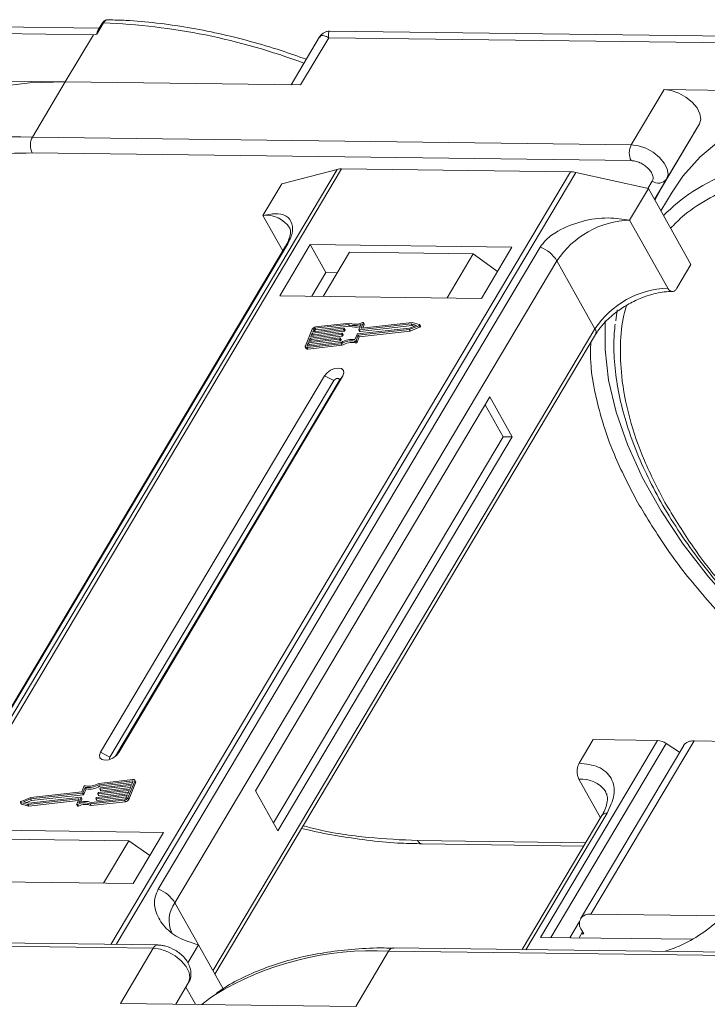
# Model space of a CAD drawing. Header units: millimetres. Extents: x -1190 to 891, y -97 to 1361.
# Tile 35 of 51: x 234 to 278, y 1076 to 1139. Entities that reach past the tile are written whole.
import ezdxf

# ---------------------------------------------------------------- set-up
doc = ezdxf.new("R2010")
doc.units = ezdxf.units.MM

msp = doc.modelspace()

# ---------------------------------------------------------------- linework, layer by layer
at = {"color": 7, "linetype": 'Continuous', "lineweight": 15}
for p, q in [((199.848, 1138.952), (238.38, 1138.456)), ((238.751, 1138.875), (199.92, 1139.374)), ((239.041, 1139.213), (238.611, 1138.491)), ((238.923, 1139.163), (238.662, 1138.724)), ((238.38, 1138.456), (236.571, 1135.414)), ((238.611, 1138.491), (238.38, 1138.456)), ((252.938, 1138.311), (251.104, 1135.227)), ((292.428, 1138.184), (253.597, 1138.684)), ((251.715, 1135.219), (253.524, 1138.261)), ((253.524, 1138.261), (292.057, 1137.765)), ((236.571, 1135.414), (221.426, 1135.609)), ((234.46, 1131.865), (236.571, 1135.414)), ((236.571, 1135.414), (251.715, 1135.219)), ((275.103, 1134.918), (272.992, 1131.369)), ((290.247, 1134.723), (275.103, 1134.918)), ((277.376, 1132.708), (274.99, 1128.696)), ((275.265, 1129.159), (277.376, 1132.708)), ((272.992, 1131.369), (234.46, 1131.865)), ((234.447, 1130.844), (272.979, 1130.348)), ((254.064, 1129.788), (224.507, 1080.094)), ((224.778, 1080.09), (254.357, 1129.821)), ((269.078, 1129.631), (239.5, 1079.901)), ((239.856, 1079.896), (269.413, 1129.59)), ((250.497, 1128.849), (254.064, 1129.788)), ((254.357, 1129.821), (269.078, 1129.631)), ((269.413, 1129.59), (274.091, 1128.545)), ((249.291, 1126.821), (250.497, 1128.849)), ((274.343, 1129.022), (274.063, 1128.551)), ((274.484, 1127.845), (275.265, 1129.159)), ((272.885, 1126.517), (274.091, 1128.545)), ((274.091, 1128.545), (276.831, 1123.655)), ((274.484, 1127.844), (274.99, 1128.696)), ((274.99, 1128.696), (274.511, 1127.796)), ((275.612, 1128.328), (274.892, 1127.116)), ((249.291, 1126.821), (250.566, 1124.545)), ((275.336, 1122.142), (272.885, 1126.517)), ((226.307, 1083.673), (250.884, 1124.995)), ((250.742, 1124.842), (226.165, 1083.521)), ((267.135, 1124.786), (242.558, 1083.464)), ((252.334, 1124.942), (250.374, 1121.647)), ((265.311, 1124.775), (252.334, 1124.942)), ((252.334, 1124.942), (253.343, 1123.141)), ((254.865, 1124.45), (253.176, 1121.611)), ((262.828, 1124.347), (254.865, 1124.45)), ((261.139, 1121.508), (262.828, 1124.347)), ((262.828, 1124.347), (264.387, 1123.222)), ((263.351, 1121.48), (265.311, 1124.775)), ((243.628, 1082.573), (268.205, 1123.895)), ((270.656, 1119.52), (268.205, 1123.895)), ((253.343, 1123.141), (252.439, 1121.62)), ((254.08, 1123.131), (253.343, 1123.141)), ((275.926, 1122.134), (276.831, 1123.655)), ((250.374, 1121.647), (263.351, 1121.48)), ((272.08, 1120.745), (271.993, 1120.035)), ((258.89, 1119.926), (255.638, 1119.558)), ((255.809, 1119.819), (255.751, 1119.922)), ((259.349, 1119.806), (258.89, 1119.926)), ((270.656, 1119.52), (246.079, 1078.198)), ((252.456, 1119.493), (252.02, 1118.432)), ((254.467, 1119.468), (252.458, 1119.241)), ((252.494, 1119.329), (254.504, 1119.556)), ((252.567, 1119.506), (252.494, 1119.329)), ((252.515, 1119.138), (254.525, 1119.365)), ((252.624, 1119.403), (252.567, 1119.506)), ((252.599, 1119.341), (252.624, 1119.403)), ((254.805, 1119.801), (252.64, 1119.556)), ((252.64, 1119.556), (252.698, 1119.454)), ((254.876, 1119.894), (252.677, 1119.645)), ((252.698, 1119.454), (254.862, 1119.698)), ((254.525, 1119.365), (254.467, 1119.468)), ((254.522, 1119.537), (254.504, 1119.493)), ((254.562, 1119.39), (254.504, 1119.493)), ((254.58, 1119.435), (254.522, 1119.537)), ((254.58, 1119.447), (254.523, 1119.55)), ((254.562, 1119.39), (254.58, 1119.435)), ((254.862, 1119.698), (254.805, 1119.801)), ((255.382, 1119.192), (258.722, 1119.57)), ((255.429, 1119.113), (258.709, 1119.484)), ((255.472, 1119.476), (255.613, 1119.818)), ((255.472, 1119.464), (255.53, 1119.361)), ((255.486, 1119.01), (258.766, 1119.381)), ((258.832, 1119.835), (255.491, 1119.457)), ((255.549, 1119.354), (255.491, 1119.457)), ((255.549, 1119.354), (258.889, 1119.732)), ((255.751, 1119.897), (255.62, 1119.577)), ((255.63, 1119.558), (255.62, 1119.577)), ((255.715, 1119.567), (255.809, 1119.794)), ((255.751, 1119.897), (255.809, 1119.794)), ((258.709, 1119.484), (259.315, 1119.724)), ((258.766, 1119.381), (258.709, 1119.484)), ((258.722, 1119.57), (259.168, 1119.747)), ((258.766, 1119.381), (259.373, 1119.622)), ((259.168, 1119.747), (258.832, 1119.835)), ((258.889, 1119.732), (258.832, 1119.835)), ((258.889, 1119.732), (259.035, 1119.694)), ((259.315, 1119.724), (259.373, 1119.622)), ((259.423, 1119.691), (259.366, 1119.794)), ((246.199, 1077.985), (270.687, 1119.158)), ((252.168, 1118.407), (254.332, 1118.652)), ((254.213, 1118.849), (252.203, 1118.622)), ((252.239, 1118.71), (254.249, 1118.937)), ((252.33, 1118.931), (252.239, 1118.71)), ((252.261, 1118.519), (254.271, 1118.746)), ((254.34, 1119.158), (252.33, 1118.931)), ((252.388, 1118.828), (252.33, 1118.931)), ((252.344, 1118.722), (252.388, 1118.828)), ((252.367, 1119.02), (254.377, 1119.247)), ((252.458, 1119.241), (252.367, 1119.02)), ((252.388, 1118.828), (254.398, 1119.055)), ((252.515, 1119.138), (252.458, 1119.241)), ((252.472, 1119.031), (252.515, 1119.138)), ((254.271, 1118.746), (254.213, 1118.849)), ((254.268, 1118.918), (254.25, 1118.874)), ((254.308, 1118.771), (254.25, 1118.874)), ((254.326, 1118.828), (254.268, 1118.931)), ((254.326, 1118.815), (254.268, 1118.918)), ((254.308, 1118.771), (254.326, 1118.815)), ((254.398, 1119.055), (254.34, 1119.158)), ((254.395, 1119.228), (254.377, 1119.184)), ((254.435, 1119.081), (254.377, 1119.184)), ((254.453, 1119.137), (254.395, 1119.24)), ((254.453, 1119.125), (254.395, 1119.228)), ((254.435, 1119.081), (254.453, 1119.125)), ((255.192, 1118.722), (255.25, 1118.619)), ((255.205, 1118.825), (255.345, 1119.167)), ((255.288, 1118.771), (255.429, 1119.113)), ((255.346, 1118.668), (255.288, 1118.771)), ((255.346, 1118.668), (255.486, 1119.01)), ((255.486, 1119.01), (255.429, 1119.113)), ((252.019, 1118.358), (252.077, 1118.255)), ((252.203, 1118.622), (252.13, 1118.445)), ((252.13, 1118.445), (252.152, 1118.407)), ((252.131, 1118.318), (254.33, 1118.567)), ((252.189, 1118.215), (252.131, 1118.318)), ((252.189, 1118.215), (254.388, 1118.464)), ((252.261, 1118.519), (252.203, 1118.622)), ((252.217, 1118.412), (252.261, 1118.519)), ((254.388, 1118.464), (254.33, 1118.567)), ((253.257, 1116.501), (238.842, 1092.265)), ((253.852, 1116.187), (239.437, 1091.951)), ((239.814, 1092.015), (254.188, 1116.182)), ((240.022, 1092.25), (254.437, 1116.486)), ((253.257, 1116.501), (253.852, 1116.187)), ((254.437, 1116.486), (254.188, 1116.182)), ((263.888, 1115.138), (248.81, 1089.786)), ((265.33, 1112.564), (263.888, 1115.138)), ((264.74, 1112.572), (263.587, 1114.631)), ((249.964, 1087.728), (264.74, 1112.572)), ((250.252, 1087.213), (265.33, 1112.564)), ((265.33, 1112.564), (264.74, 1112.572)), ((274.685, 1093.025), (267.146, 1080.35)), ((267.812, 1080.341), (275.242, 1092.834)), ((269.633, 1091.557), (270.537, 1093.078)), ((276.361, 1092.704), (269.727, 1081.55)), ((270.392, 1081.841), (277.026, 1092.995)), ((270.537, 1093.078), (274.685, 1093.025)), ((276.098, 1092.262), (275.242, 1092.834)), ((285.821, 1092.882), (277.026, 1092.995)), ((239.437, 1091.951), (238.842, 1092.265)), ((240.022, 1092.25), (239.869, 1092.063)), ((240.892, 1090.424), (238.727, 1090.18)), ((238.785, 1090.077), (238.727, 1090.18)), ((240.928, 1090.513), (238.729, 1090.264)), ((238.785, 1090.077), (240.9, 1090.316)), ((240.82, 1090.121), (238.81, 1089.894)), ((238.846, 1089.982), (240.856, 1090.209)), ((240.604, 1089.338), (241.04, 1090.399)), ((240.661, 1089.235), (241.098, 1090.296)), ((240.729, 1089.9), (240.82, 1090.121)), ((240.856, 1090.209), (240.929, 1090.386)), ((240.922, 1090.37), (240.892, 1090.424)), ((241.098, 1090.37), (241.04, 1090.473)), ((241.04, 1090.399), (241.098, 1090.296)), ((269.62, 1090.536), (271.014, 1088.047)), ((237.677, 1089.639), (234.337, 1089.261)), ((237.631, 1089.718), (234.351, 1089.347)), ((234.395, 1089.158), (237.735, 1089.536)), ((237.771, 1090.06), (237.631, 1089.718)), ((237.735, 1089.536), (237.677, 1089.639)), ((237.855, 1090.006), (237.714, 1089.664)), ((237.772, 1089.561), (237.714, 1089.664)), ((237.772, 1089.561), (237.912, 1089.903)), ((237.912, 1089.903), (237.855, 1090.006)), ((240.565, 1089.502), (238.556, 1089.275)), ((238.592, 1089.363), (240.602, 1089.59)), ((238.664, 1089.603), (238.682, 1089.647)), ((238.664, 1089.591), (238.722, 1089.488)), ((240.693, 1089.812), (238.683, 1089.584)), ((238.74, 1089.481), (238.683, 1089.584)), ((238.719, 1089.673), (240.729, 1089.9)), ((238.74, 1089.481), (240.645, 1089.697)), ((238.791, 1089.913), (238.809, 1089.957)), ((238.791, 1089.9), (238.849, 1089.797)), ((238.868, 1089.791), (238.81, 1089.894)), ((238.868, 1089.791), (240.773, 1090.006)), ((240.493, 1089.325), (240.565, 1089.502)), ((240.602, 1089.59), (240.693, 1089.812)), ((248.81, 1089.786), (250.252, 1087.213)), ((233.694, 1089.037), (233.751, 1088.934)), ((233.711, 1089.025), (234.169, 1088.905)), ((233.768, 1088.922), (233.711, 1089.025)), ((234.351, 1089.347), (233.744, 1089.107)), ((233.768, 1088.922), (234.227, 1088.802)), ((234.337, 1089.261), (233.891, 1089.084)), ((233.891, 1089.084), (234.228, 1088.996)), ((234.082, 1089.034), (234.395, 1089.158)), ((234.169, 1088.905), (237.421, 1089.273)), ((234.227, 1088.802), (234.169, 1088.905)), ((234.227, 1088.802), (237.402, 1089.161)), ((234.228, 1088.996), (237.568, 1089.374)), ((234.395, 1089.158), (234.337, 1089.261)), ((237.308, 1088.934), (237.44, 1089.254)), ((237.308, 1088.909), (237.366, 1088.806)), ((237.429, 1088.8), (237.371, 1088.903)), ((237.436, 1089.246), (237.421, 1089.273)), ((237.587, 1089.355), (237.447, 1089.013)), ((237.562, 1089.05), (237.645, 1089.252)), ((237.645, 1089.264), (237.587, 1089.367)), ((237.587, 1089.355), (237.645, 1089.252)), ((238.184, 1088.937), (240.383, 1089.186)), ((238.184, 1088.937), (238.241, 1088.834)), ((238.241, 1088.834), (240.44, 1089.083)), ((238.255, 1089.03), (240.419, 1089.275)), ((238.537, 1089.294), (238.555, 1089.338)), ((238.537, 1089.281), (238.595, 1089.178)), ((238.613, 1089.172), (238.556, 1089.275)), ((238.613, 1089.172), (240.518, 1089.387)), ((240.383, 1089.186), (240.44, 1089.083)), ((240.661, 1089.235), (240.604, 1089.338)), ((266.21, 1079.557), (271.435, 1088.341)), ((271.102, 1088.196), (265.966, 1079.56)), ((242.905, 1087.104), (229.928, 1087.271)), ((240.945, 1083.808), (242.905, 1087.104)), ((232.693, 1086.673), (240.657, 1086.571)), ((239.028, 1083.833), (240.657, 1086.571)), ((240.657, 1086.571), (242.025, 1085.623)), ((270.059, 1086.442), (259.245, 1086.581)), ((259.537, 1086.366), (269.934, 1086.232)), ((227.968, 1083.975), (240.945, 1083.808)), ((243.628, 1082.573), (245.142, 1079.871)), ((269.661, 1081.362), (269.045, 1080.325)), ((278.919, 1081.731), (270.392, 1081.841)), ((269.861, 1080.698), (269.635, 1080.318)), ((269.789, 1080.827), (269.933, 1080.569)), ((203.701, 1080.15), (242.233, 1079.654)), ((242.531, 1079.862), (203.999, 1080.358)), ((267.146, 1080.35), (276.86, 1080.225)), ((269.933, 1080.569), (269.785, 1080.571)), ((242.233, 1079.654), (240.122, 1076.105)), ((245.142, 1079.871), (244.457, 1078.72)), ((245.142, 1079.871), (246.73, 1077.037)), ((255.267, 1075.91), (257.378, 1079.459)), ((257.378, 1079.459), (295.91, 1078.963)), ((296.208, 1079.171), (257.675, 1079.667)), ((275.199, 1079.441), (275.224, 1079.484)), ((244.507, 1077.444), (243.683, 1076.059)), ((243.683, 1076.059), (244.507, 1077.444)), ((244.328, 1077.143), (244.944, 1076.043)), ((240.122, 1076.105), (255.267, 1075.91))]:
    msp.add_line(p, q, dxfattribs=at)
at = {"color": 7, "linetype": 'Continuous', "lineweight": 15, "flags": 128}
for points in [[(236.571, 1135.414), (234.295, 1135.353), (232.14, 1135.11), (230.123, 1134.687), (228.26, 1134.088), (226.566, 1133.317), (225.055, 1132.38), (223.739, 1131.286), (222.628, 1130.042), (221.935, 1129.019)], [(277.376, 1132.708), (277.464, 1133.008), (277.411, 1133.362), (277.22, 1133.739), (276.91, 1134.106), (276.506, 1134.433), (276.043, 1134.691), (275.562, 1134.857), (275.103, 1134.918)], [(290.247, 1134.723), (287.972, 1134.662), (285.817, 1134.419), (283.8, 1133.996), (281.937, 1133.397), (280.243, 1132.626), (278.732, 1131.689), (277.415, 1130.595), (276.304, 1129.351), (275.612, 1128.328)], [(275.265, 1129.159), (275.353, 1129.459), (275.3, 1129.813), (275.11, 1130.19), (274.799, 1130.557), (274.395, 1130.884), (273.933, 1131.142), (273.451, 1131.308), (272.992, 1131.369)], [(250.742, 1124.842), (250.801, 1124.922), (250.884, 1124.995)], [(255.688, 1119.928), (255.703, 1119.933), (255.717, 1119.935), (255.73, 1119.935), (255.741, 1119.932), (255.748, 1119.926), (255.753, 1119.918), (255.754, 1119.908), (255.751, 1119.897)], [(287.129, 1095.081), (286.261, 1095.72), (283.951, 1097.555), (281.785, 1099.484), (279.782, 1101.49), (277.958, 1103.557), (276.329, 1105.666), (274.909, 1107.799), (273.71, 1109.938), (272.743, 1112.066), (272.015, 1114.163), (271.533, 1116.212), (271.301, 1118.195), (271.316, 1120.03)], [(254.504, 1119.556), (254.509, 1119.557), (254.514, 1119.556), (254.518, 1119.554), (254.521, 1119.552), (254.523, 1119.549), (254.524, 1119.546), (254.524, 1119.542), (254.522, 1119.537)], [(255.491, 1119.457), (255.486, 1119.457), (255.481, 1119.458), (255.477, 1119.459), (255.474, 1119.461), (255.472, 1119.464), (255.471, 1119.468), (255.471, 1119.472), (255.472, 1119.476)], [(255.62, 1119.577), (255.618, 1119.573), (255.618, 1119.569), (255.619, 1119.565), (255.621, 1119.562), (255.624, 1119.56), (255.628, 1119.559), (255.633, 1119.558), (255.638, 1119.558)], [(259.349, 1119.806), (259.36, 1119.801), (259.367, 1119.792), (259.369, 1119.781), (259.366, 1119.769), (259.358, 1119.756), (259.347, 1119.744), (259.332, 1119.733), (259.315, 1119.724)], [(259.373, 1119.622), (259.389, 1119.63), (259.404, 1119.641), (259.416, 1119.653), (259.423, 1119.666), (259.426, 1119.679), (259.424, 1119.689), (259.423, 1119.691)], [(254.249, 1118.937), (254.255, 1118.938), (254.259, 1118.937), (254.263, 1118.935), (254.266, 1118.933), (254.268, 1118.93), (254.269, 1118.927), (254.269, 1118.923), (254.268, 1118.918)], [(254.377, 1119.247), (254.382, 1119.247), (254.387, 1119.246), (254.39, 1119.245), (254.394, 1119.243), (254.396, 1119.24), (254.397, 1119.236), (254.396, 1119.232), (254.395, 1119.228)], [(252.131, 1118.318), (252.1, 1118.317), (252.072, 1118.321), (252.048, 1118.33), (252.03, 1118.344), (252.017, 1118.362), (252.011, 1118.383), (252.012, 1118.407), (252.02, 1118.432)], [(252.13, 1118.445), (252.128, 1118.436), (252.128, 1118.428), (252.13, 1118.421), (252.134, 1118.415), (252.14, 1118.411), (252.148, 1118.408), (252.157, 1118.406), (252.168, 1118.407)], [(254.437, 1116.486), (254.507, 1116.68), (254.477, 1116.846), (254.351, 1116.959), (254.149, 1117), (253.9, 1116.965), (253.643, 1116.857), (253.417, 1116.694), (253.257, 1116.501)], [(254.188, 1116.182), (254.208, 1116.238), (254.2, 1116.285), (254.164, 1116.317), (254.106, 1116.329), (254.035, 1116.319), (253.962, 1116.288), (253.898, 1116.242), (253.852, 1116.187)], [(238.842, 1092.265), (238.772, 1092.07), (238.802, 1091.904), (238.928, 1091.792), (239.131, 1091.75), (239.379, 1091.786), (239.636, 1091.894), (239.862, 1092.056), (240.022, 1092.25)], [(239.437, 1091.951), (239.417, 1091.895), (239.426, 1091.848), (239.462, 1091.816), (239.465, 1091.814)], [(240.929, 1090.386), (240.931, 1090.395), (240.932, 1090.403), (240.93, 1090.41), (240.926, 1090.416), (240.919, 1090.42), (240.911, 1090.423), (240.902, 1090.425), (240.892, 1090.424)], [(240.928, 1090.513), (240.959, 1090.514), (240.988, 1090.51), (241.011, 1090.501), (241.03, 1090.487), (241.042, 1090.469), (241.048, 1090.448), (241.047, 1090.424), (241.04, 1090.399)], [(238.683, 1089.584), (238.678, 1089.584), (238.673, 1089.585), (238.669, 1089.586), (238.666, 1089.588), (238.664, 1089.591), (238.663, 1089.595), (238.663, 1089.599), (238.664, 1089.603)], [(238.81, 1089.894), (238.805, 1089.894), (238.8, 1089.894), (238.796, 1089.896), (238.793, 1089.898), (238.791, 1089.901), (238.79, 1089.904), (238.79, 1089.908), (238.791, 1089.913)], [(233.711, 1089.025), (233.7, 1089.03), (233.693, 1089.039), (233.691, 1089.05), (233.694, 1089.062), (233.701, 1089.075), (233.713, 1089.088), (233.728, 1089.098), (233.744, 1089.107)], [(233.751, 1088.934), (233.757, 1088.927), (233.768, 1088.922)], [(237.371, 1088.903), (237.357, 1088.898), (237.342, 1088.896), (237.329, 1088.896), (237.319, 1088.899), (237.311, 1088.905), (237.306, 1088.913), (237.305, 1088.923), (237.308, 1088.934)], [(237.44, 1089.254), (237.441, 1089.258), (237.441, 1089.262), (237.44, 1089.266), (237.438, 1089.269), (237.435, 1089.271), (237.431, 1089.272), (237.426, 1089.273), (237.421, 1089.273)], [(237.568, 1089.374), (237.574, 1089.374), (237.578, 1089.373), (237.582, 1089.372), (237.585, 1089.37), (237.587, 1089.367), (237.588, 1089.363), (237.588, 1089.359), (237.587, 1089.355)], [(238.556, 1089.275), (238.55, 1089.274), (238.546, 1089.275), (238.542, 1089.277), (238.539, 1089.279), (238.536, 1089.282), (238.536, 1089.285), (238.536, 1089.289), (238.537, 1089.294)], [(237.366, 1088.806), (237.369, 1088.802), (237.376, 1088.796), (237.387, 1088.793), (237.4, 1088.793), (237.414, 1088.795), (237.429, 1088.8)], [(259.537, 1086.366), (259.537, 1086.366), (259.528, 1086.366)], [(242.233, 1079.654), (242.692, 1079.593), (243.174, 1079.426), (243.637, 1079.169), (244.041, 1078.842), (244.351, 1078.474), (244.541, 1078.097), (244.594, 1077.744), (244.507, 1077.444)], [(257.675, 1079.667), (257.675, 1079.667), (257.684, 1079.666)], [(245.351, 1076.037), (245.862, 1076.425), (246.132, 1076.614)]]:
    msp.add_lwpolyline(points, dxfattribs=at)
at = {"color": 7, "linetype": 'Continuous', "lineweight": 15}
for centre, radius, start, end in [((239.024, 1139.089), 0.126, 82.49156, 144.10364), ((237.513, 1098.27), 40.971, 69.39348, 87.86352), ((233.403, 1112.376), 19.517, 86.89523, 121.269), ((235.439, 1131.342), 1.11, 151.86538, 206.65442), ((273.971, 1130.846), 1.11, 151.86538, 206.65442), ((287.079, 1111.686), 19.517, 86.89523, 121.269), ((254.332, 1128.723), 1.098, 88.72031, 104.14409), ((269.047, 1127.994), 1.638, 77.08998, 88.8989), ((274.734, 1129.561), 0.666, 234.0762, 322.90297), ((283.581, 1118.44), 11.94, 123.74678, 135.50714), ((249.498, 1125.015), 1.817, 33.1952, 96.53301), ((273.075, 1120.69), 5.83, 91.86957, 146.65022), ((266.326, 1122.727), 2.213, 31.86898, 68.55124), ((275.526, 1116.315), 5.83, 91.86957, 146.65022), ((255.246, 1120.761), 0.943, 246.89164, 297.97103), ((252.709, 1119.36), 0.287, 96.59253, 152.29321), ((252.651, 1119.462), 0.0955, 96.59253, 152.29321), ((252.709, 1119.359), 0.0955, 96.59253, 152.29321), ((254.462, 1119.515), 0.0478, 276.59253, 332.29321), ((254.52, 1119.412), 0.0478, 276.59253, 332.29321), ((254.568, 1119.441), 0.0138, 333.02121, 26.65141), ((255.189, 1120.769), 1.042, 248.35959, 294.01857), ((255.236, 1120.617), 0.991, 247.84687, 288.77105), ((255.544, 1119.372), 0.0183, 217.91724, 283.38081), ((255.784, 1119.807), 0.0276, 333.09852, 26.5741), ((270.378, 1119.314), 0.346, 333.31625, 36.51573), ((254.208, 1118.896), 0.0478, 276.59253, 332.29321), ((254.265, 1118.793), 0.0478, 276.59253, 332.29321), ((254.313, 1118.822), 0.0138, 333.02121, 26.65141), ((254.953, 1117.58), 1.167, 78.13867, 122.23452), ((255.022, 1117.462), 1.375, 82.36132, 120.10827), ((254.335, 1119.206), 0.0478, 276.59253, 332.29321), ((255.01, 1117.477), 1.167, 78.13867, 122.23452), ((254.392, 1119.103), 0.0478, 276.59253, 332.29321), ((254.441, 1119.131), 0.0138, 333.02121, 26.65141), ((255.207, 1118.811), 0.0903, 260.49805, 333.59787), ((255.265, 1118.708), 0.0903, 260.49805, 333.59787), ((255.387, 1119.144), 0.0478, 96.59253, 152.29321), ((252.164, 1118.322), 0.11, 217.91724, 283.38081), ((274.63, 1091.956), 1.07, 55.09609, 87.03844), ((276.945, 1092.272), 0.727, 83.64232, 143.56702), ((238.038, 1091.369), 1.375, 262.36132, 300.10827), ((238.107, 1091.251), 1.167, 258.13867, 302.23452), ((241.024, 1090.333), 0.0826, 333.02121, 26.65141), ((269.782, 1088.633), 1.91, 35.13686, 94.86934), ((237.672, 1089.687), 0.0478, 276.59253, 332.29321), ((237.73, 1089.584), 0.0478, 276.59253, 332.29321), ((237.852, 1090.02), 0.0903, 80.49805, 153.59787), ((238.095, 1091.266), 1.375, 262.36132, 300.10827), ((238.725, 1089.625), 0.0478, 96.59253, 152.29321), ((238.736, 1089.499), 0.0183, 217.91724, 283.38081), ((238.852, 1089.935), 0.0478, 96.59253, 152.29321), ((238.863, 1089.809), 0.0183, 217.91724, 283.38081), ((237.814, 1088.07), 0.943, 66.89164, 117.97103), ((237.871, 1087.967), 0.943, 66.89164, 117.97103), ((237.871, 1088.062), 1.042, 68.35959, 114.01857), ((237.632, 1089.258), 0.0138, 333.02121, 26.65141), ((238.597, 1089.316), 0.0478, 96.59253, 152.29321), ((238.609, 1089.19), 0.0183, 217.91724, 283.38081), ((240.35, 1089.471), 0.287, 276.59253, 332.29321), ((240.408, 1089.369), 0.0955, 276.59253, 332.29321), ((240.408, 1089.368), 0.287, 276.59253, 332.29321), ((271.394, 1087.98), 0.363, 83.64232, 143.56702), ((259.58, 1086.729), 0.367, 203.79329, 261.81678), ((241.749, 1081.405), 2.213, 31.86898, 68.55124), ((245.166, 1081.441), 1.909, 143.64522, 203.44279), ((270.283, 1081.219), 0.631, 80.05661, 218.47393), ((242.551, 1079.516), 0.346, 93.05406, 156.53827), ((256.316, 1060.009), 19.479, 86.87659, 121.52214), ((257.707, 1079.305), 0.363, 94.95278, 154.87747)]:
    msp.add_arc(centre, radius, start, end, dxfattribs=at)
for points, knots in [([(239.34, 1139.421), (239.3, 1139.418), (239.22, 1139.413), (239.105, 1139.359), (239.001, 1139.277), (238.948, 1139.2), (238.923, 1139.163)], [0, 0, 0, 0, 0.254858, 0.509073, 0.758744, 1, 1, 1, 1]), ([(239.348, 1139.417), (239.331, 1139.418), (239.263, 1139.423), (239.15, 1139.365), (239.075, 1139.262), (239.041, 1139.213)], [0, 0, 0, 0, 0.1530543, 0.607068, 1, 1, 1, 1]), ([(252.082, 1136.87), (251.54, 1137.063), (250.335, 1137.491), (248.456, 1138.045), (246.447, 1138.546), (244.433, 1138.943), (242.435, 1139.225), (240.731, 1139.385), (239.722, 1139.401), (239.347, 1139.406)], [0, 0, 0, 0, 0.123694, 0.275342, 0.43003, 0.586973, 0.745611, 0.905547, 1, 1, 1, 1]), ([(238.611, 1138.491), (238.61, 1138.491), (238.608, 1138.491), (238.606, 1138.492), (238.602, 1138.495), (238.599, 1138.516), (238.612, 1138.601), (238.621, 1138.684), (238.662, 1138.722), (238.663, 1138.723)], [0, 0, 0, 0, 0.007214, 0.014412, 0.026801, 0.065603, 0.248401, 0.979877, 1, 1, 1, 1]), ([(253.594, 1138.684), (253.539, 1138.681), (253.421, 1138.675), (253.241, 1138.609), (253.064, 1138.49), (252.98, 1138.369), (252.937, 1138.307)], [0, 0, 0, 0, 0.212442, 0.455273, 0.721982, 1, 1, 1, 1]), ([(253.524, 1138.261), (253.423, 1138.312), (253.221, 1138.413), (253.026, 1138.428), (252.975, 1138.335), (252.956, 1138.3)], [0, 0, 0, 0, 0.384879, 0.766722, 1, 1, 1, 1]), ([(253.596, 1138.675), (253.593, 1138.678), (253.547, 1138.715), (253.506, 1138.586), (253.518, 1138.37), (253.524, 1138.261)], [0, 0, 0, 0, 0.0382084, 0.5167755, 1, 1, 1, 1]), ([(221.841, 1126.69), (222.083, 1126.937), (222.755, 1127.624), (224.138, 1128.542), (226.111, 1129.531), (228.535, 1130.296), (231.375, 1130.788), (233.433, 1130.825), (234.447, 1130.844)], [0, 0, 0, 0, 0.0892615, 0.2481902, 0.4071382, 0.6104349, 0.8081913, 1, 1, 1, 1]), ([(272.979, 1130.348), (273.067, 1130.34), (273.248, 1130.325), (273.546, 1130.22), (273.829, 1130.062), (274.072, 1129.864), (274.261, 1129.642), (274.377, 1129.412), (274.413, 1129.192), (274.366, 1129.078), (274.343, 1129.022)], [0, 0, 0, 0, 0.12225, 0.25, 0.37775, 0.5, 0.62225, 0.75, 0.87775, 1, 1, 1, 1]), ([(275.518, 1125.999), (275.759, 1126.246), (276.432, 1126.933), (277.814, 1127.851), (279.788, 1128.84), (282.211, 1129.605), (285.052, 1130.097), (287.11, 1130.134), (288.123, 1130.153)], [0, 0, 0, 0, 0.089262, 0.24819, 0.407138, 0.610435, 0.808191, 1, 1, 1, 1]), ([(250.884, 1124.995), (250.97, 1125.162), (251.189, 1125.592), (251.234, 1126.212), (250.965, 1126.738), (250.308, 1127.004), (249.632, 1126.882), (249.291, 1126.821)], [0, 0, 0, 0, 0.111335, 0.286497, 0.521289, 0.758582, 1, 1, 1, 1]), ([(272.885, 1126.517), (272.432, 1126.585), (271.448, 1126.734), (269.807, 1126.5), (268.436, 1125.954), (267.537, 1125.335), (267.252, 1124.945), (267.135, 1124.786)], [0, 0, 0, 0, 0.222481, 0.483081, 0.73977, 0.893878, 1, 1, 1, 1]), ([(251.017, 1126.012), (251.017, 1126.011), (251.048, 1125.974), (251.062, 1125.904), (251.072, 1125.661), (250.98, 1125.322), (250.866, 1125.032), (250.75, 1124.861), (250.736, 1124.841)], [0, 0, 0, 0, 0.005744, 0.3066112, 0.5316672, 0.7534528, 0.9717968, 1, 1, 1, 1]), ([(272.832, 1121.124), (273.112, 1121.268), (273.504, 1121.469), (274.094, 1121.681), (274.581, 1121.817), (275.13, 1121.914), (275.461, 1121.922), (275.628, 1121.926)], [0, 0, 0, 0, 0.294099, 0.412703, 0.605791, 0.800293, 1, 1, 1, 1]), ([(275.926, 1122.134), (275.889, 1122.083), (275.815, 1121.98), (275.675, 1121.917), (275.533, 1121.933), (275.416, 1122.017), (275.359, 1122.107), (275.336, 1122.142)], [0, 0, 0, 0, 0.214694, 0.429388, 0.644082, 0.858775, 1, 1, 1, 1]), ([(270.698, 1119.16), (270.76, 1119.264), (270.919, 1119.53), (271.264, 1119.928), (271.676, 1120.322), (272.175, 1120.725), (272.581, 1120.972), (272.832, 1121.124)], [0, 0, 0, 0, 0.149323, 0.380846, 0.555425, 0.724977, 1, 1, 1, 1]), ([(275.159, 1108.348), (274.691, 1109.247), (273.741, 1111.073), (272.817, 1113.804), (272.33, 1116.299), (272.262, 1118.504), (272.381, 1120.026), (272.62, 1120.822), (272.682, 1121.027)], [0, 0, 0, 0, 0.198524, 0.403205, 0.613647, 0.778148, 0.942668, 1, 1, 1, 1]), ([(271.947, 1119.832), (271.913, 1119.445), (271.833, 1118.526), (271.922, 1117.003), (272.18, 1115.288), (272.627, 1113.532), (273.248, 1111.751), (274.041, 1109.955), (275, 1108.156), (276.115, 1106.364), (277.379, 1104.593), (278.78, 1102.853), (280.303, 1101.16), (281.929, 1099.531), (283.622, 1097.99), (285.327, 1096.584), (286.519, 1095.661), (287.138, 1095.223), (287.191, 1095.186)], [0, 0, 0, 0, 0.0503207, 0.1196233, 0.1889785, 0.2583344, 0.327647, 0.3968804, 0.4659963, 0.5349555, 0.6037094, 0.6721769, 0.7402153, 0.8075512, 0.8735932, 0.9367934, 0.9945952, 1, 1, 1, 1]), ([(270.386, 1118.651), (270.373, 1118.239), (270.33, 1116.907), (270.824, 1114.479), (271.791, 1111.45), (272.858, 1109.393), (273.389, 1108.371)], [0, 0, 0, 0, 0.131047, 0.423394, 0.71326, 1, 1, 1, 1]), ([(273.389, 1108.371), (274.002, 1107.354), (275.243, 1105.294), (277.682, 1102.215), (280.546, 1099.191), (283.542, 1096.488), (285.688, 1094.923), (286.627, 1094.238)], [0, 0, 0, 0, 0.202029, 0.409492, 0.620744, 0.833942, 1, 1, 1, 1]), ([(287.271, 1095.321), (286.87, 1095.606), (285.622, 1096.493), (283.681, 1098.118), (281.264, 1100.354), (278.941, 1102.873), (276.796, 1105.619), (275.699, 1107.448), (275.159, 1108.348)], [0, 0, 0, 0, 0.076289, 0.237481, 0.398693, 0.604886, 0.805459, 1, 1, 1, 1]), ([(269.633, 1091.557), (269.602, 1091.495), (269.541, 1091.369), (269.5, 1091.129), (269.505, 1090.883), (269.55, 1090.678), (269.6, 1090.576), (269.62, 1090.536)], [0, 0, 0, 0, 0.214694, 0.429388, 0.644082, 0.858775, 1, 1, 1, 1]), ([(271.435, 1088.341), (271.623, 1088.74), (271.912, 1089.354), (271.891, 1090.098), (271.717, 1090.612), (271.369, 1091.029), (270.746, 1091.435), (270.071, 1091.509), (269.633, 1091.557)], [0, 0, 0, 0, 0.239457, 0.368361, 0.5, 0.631639, 0.760543, 1, 1, 1, 1]), ([(271.331, 1089.721), (271.368, 1089.656), (271.45, 1089.514), (271.469, 1089.201), (271.387, 1088.795), (271.258, 1088.449), (271.123, 1088.242), (271.091, 1088.194)], [0, 0, 0, 0, 0.209538, 0.461851, 0.698708, 0.93023, 1, 1, 1, 1]), ([(251.781, 1087.37), (251.923, 1087.335), (252.745, 1087.127), (254.233, 1086.853), (256.233, 1086.563), (258.008, 1086.4), (259.086, 1086.385), (259.53, 1086.379)], [0, 0, 0, 0, 0.052717, 0.30573, 0.561476, 0.819314, 1, 1, 1, 1]), ([(259.245, 1086.581), (258.195, 1086.631), (256.063, 1086.733), (253.565, 1087.091), (252.135, 1087.465), (251.877, 1087.533)], [0, 0, 0, 0, 0.442982, 0.899702, 1, 1, 1, 1]), ([(242.558, 1083.464), (242.478, 1083.288), (242.271, 1082.835), (242.347, 1082.001), (242.831, 1081.091), (243.789, 1080.288), (244.688, 1080.011), (245.142, 1079.871)], [0, 0, 0, 0, 0.111335, 0.286497, 0.521289, 0.758582, 1, 1, 1, 1]), ([(275.224, 1079.484), (275.574, 1079.601), (276.333, 1079.853), (277.659, 1080.65), (278.811, 1081.588), (279.598, 1082.406), (279.872, 1082.815), (279.984, 1082.983)], [0, 0, 0, 0, 0.222481, 0.483081, 0.73977, 0.893878, 1, 1, 1, 1]), ([(243.643, 1079.526), (243.445, 1079.625), (243.17, 1079.762), (242.791, 1079.848), (242.622, 1079.851), (242.532, 1079.852)], [0, 0, 0, 0, 0.5471087, 0.7598003, 1, 1, 1, 1]), ([(244.504, 1077.453), (244.512, 1077.463), (244.622, 1077.591), (244.682, 1077.945), (244.632, 1078.384), (244.458, 1078.752), (244.235, 1079.054), (243.966, 1079.315), (243.747, 1079.459), (243.643, 1079.526)], [0, 0, 0, 0, 0.016393, 0.210718, 0.413738, 0.571929, 0.705512, 0.861477, 1, 1, 1, 1]), ([(257.682, 1079.654), (257.487, 1079.66), (256.644, 1079.687), (255.219, 1079.609), (253.417, 1079.415), (251.701, 1079.086), (250.072, 1078.632), (248.548, 1078.043), (247.274, 1077.42), (246.569, 1076.94), (246.286, 1076.748)], [0, 0, 0, 0, 0.042725, 0.184157, 0.326261, 0.469019, 0.612495, 0.756832, 0.902269, 1, 1, 1, 1])]:
    msp.add_open_spline(points, degree=3, knots=knots, dxfattribs=at)

doc.saveas('drawing.dxf')
